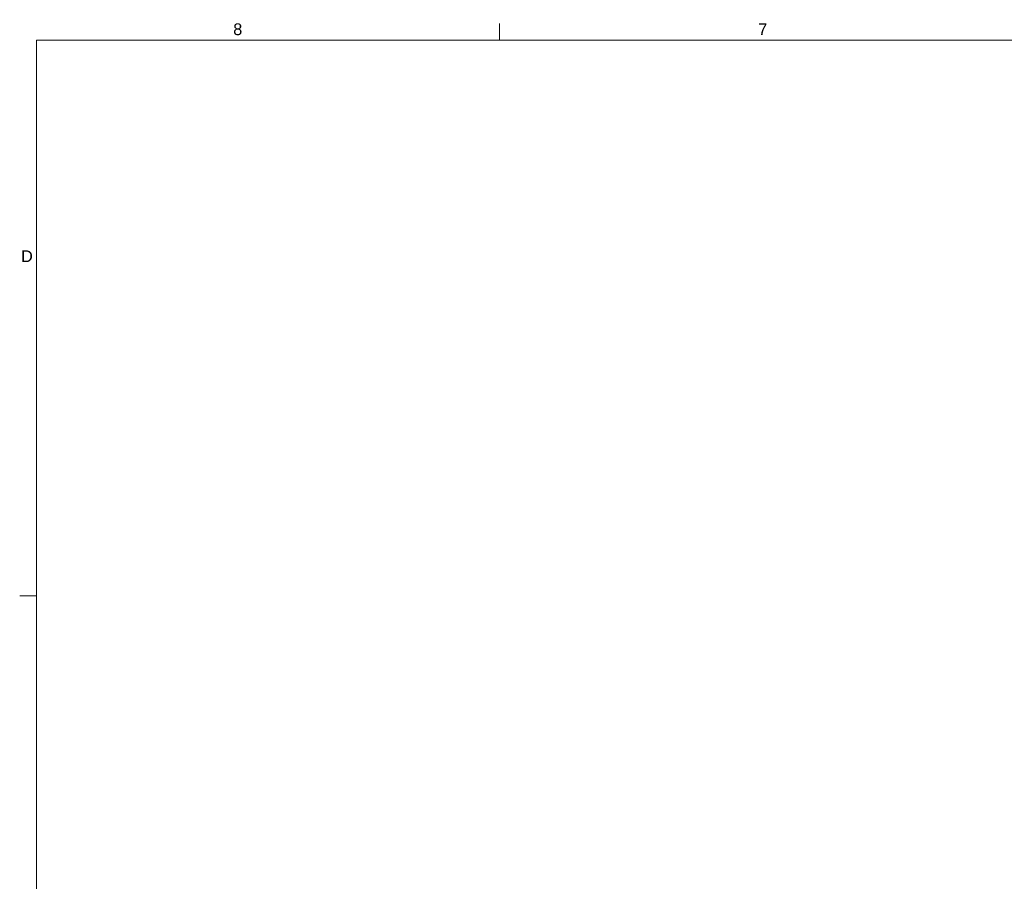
# Model space of a CAD drawing. Header units: inches. Extents: x 0.3 to 84.8, y 1.5 to 53.5.
# Tile 42 of 107: x 0.9 to 20.8, y 35.5 to 52.9. Entities that reach past the tile are written whole.
import ezdxf

# ---------------------------------------------------------------- set-up
doc = ezdxf.new("R2010")
doc.units = ezdxf.units.IN
doc.header["$LTSCALE"] = 2.5
doc.header["$MEASUREMENT"] = 0
doc.layers.add('Border (ANSI)', color=7, linetype='Continuous', lineweight=9)
doc.styles.add('Note Text (ANSI)', font='arial.ttf')

# ---------------------------------------------------------------- blocks, each defined once
blk = doc.blocks.new('Borders Default Border')
at = {"layer": 'Border (ANSI)'}
for p, q in [((4.25, 21), (4.25, 21.135)), ((0.5, 16.5), (0.365, 16.5))]:
    blk.add_line(p, q, dxfattribs=at)
at = {"layer": 'Border (ANSI)', "flags": 128}
blk.add_lwpolyline([(0.5, 1), (0.5, 21), (33.5, 21), (33.5, 1), (0.5, 1)], dxfattribs=at)
at = {"layer": 'Border (ANSI)', "char_height": 0.095, "attachment_point": 7, "style": 'Note Text (ANSI)'}
for s, insert in [('8', (2.0937, 21.0384)), ('7', (6.3447, 21.04)), ('D', (0.3753, 19.2025))]:
    blk.add_mtext(s, dxfattribs=dict(at, insert=insert))

msp = doc.modelspace()

# ---------------------------------------------------------------- block references
at = {"xscale": 2.5, "yscale": 2.5, "zscale": 2.5}
msp.add_blockref('Borders Default Border', (0, 0), dxfattribs=at)

doc.saveas('drawing.dxf')
